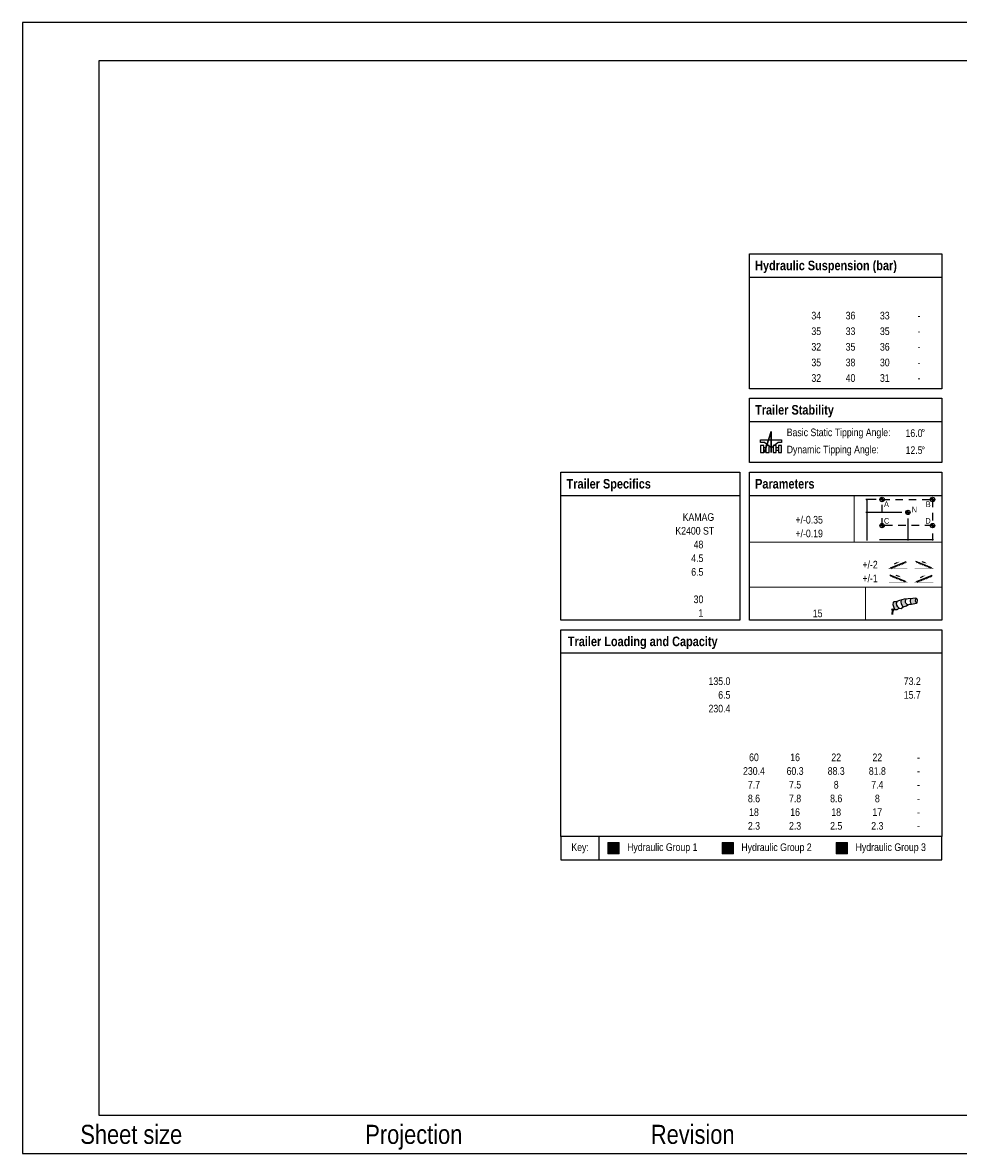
# Paper-space layout '1-1' of a CAD drawing. Header units: millimetres. Extents: x 0 to 420, y 0 to 297.
# Tile 1 of 2: x 0 to 246, y 0 to 297. Entities that reach past the tile are written whole.
import ezdxf
from ezdxf.enums import TextEntityAlignment as Align

# ---------------------------------------------------------------- set-up
doc = ezdxf.new("R2010")
doc.units = ezdxf.units.MM
doc.linetypes.add('SARHID', pattern=[3.5, 2, -1.5])
doc.layers.get('Defpoints').update_dxf_attribs({"color": 210})
for name, color, linetype in [('1', 1, 'SARHID'), ('2', 2, 'Continuous'), ('5', 150, 'Continuous'), ('8 - Plotplan', 8, 'Continuous'), ('Text - 01', 2, 'Continuous')]:
    doc.layers.add(name, color=color, linetype=linetype)
for name, color, linetype, lineweight in [('SPMT-Group1', 44, 'Continuous', 13), ('SPMT-Group2', 152, 'Continuous', 13), ('SPMT-Group3', 95, 'Continuous', 13)]:
    doc.layers.add(name, color=color, linetype=linetype, lineweight=lineweight)
doc.styles.add('Arial Narrow', font='ARIALN.TTF')
doc.styles.add('Arial Narrow Bold', font='ARIALNB.TTF')
pattern_1 = [(315, (116.6555, -547.003), (2.245064, 2.245064), [])]

# ---------------------------------------------------------------- blocks, each defined once
blk = doc.blocks.new('*U8')
blk.add_lwpolyline([(20, 10), (410, 10), (410, 287), (20, 287)], close=True)
at = {"layer": 'Defpoints'}
blk.add_lwpolyline([(0, 0), (420, 0), (420, 297), (0, 297)], close=True, dxfattribs=at)
at = {"style": 'Arial Narrow'}
for tag, p in [('CLIENT', (369.5, 66.5)), ('DESCRIPTION_1', (317, 38.5)), ('DESCRIPTION_2', (317, 34.5))]:
    blk.add_attdef(tag, text='', height=2, dxfattribs=at).set_placement(p, align=Align.TOP_LEFT)
for tag, p in [('EQUIPMENT', (317, 42.5)), ('SITE', (317, 27.5)), ('OWNER', (317, 22.5)), ('PROJECT', (359.5, 17.5)), ('DOCUMENTNUMBER', (317, 12.5))]:
    blk.add_attdef(tag, text='', height=2, dxfattribs=at).set_placement(p, align=Align.MIDDLE_LEFT)
at = {"style": 'Arial Narrow', "flags": 8}
for tag, p in [('DRAWING_TYPE', (359.5, 22.5)), ('APPR._STATE', (317, 17.5))]:
    blk.add_attdef(tag, text='', height=2, dxfattribs=at).set_placement(p, align=Align.MIDDLE_LEFT)
at = {"style": 'Arial Narrow'}
for tag, p in [('SIZE', (409.5, 22.5)), ('SHEET', (409.5, 12.5))]:
    blk.add_attdef(tag, text='', height=2, dxfattribs=at).set_placement(p, align=Align.MIDDLE_RIGHT)
at = {"style": 'Arial Narrow', "flags": 8}
blk.add_attdef('SCALE', text='', height=2, dxfattribs=at).set_placement((409.5, 17.5), align=Align.MIDDLE_RIGHT)
at = {"layer": '2', "style": 'Arial Narrow'}
for tag, p in [('DATE_-', (318.5, 73.25)), ('DRAWN_-', (387.5, 73.25)), ('VERIFIED_-', (396.5, 73.25)), ('APPROVED_-', (405.5, 73.25))]:
    blk.add_attdef(tag, text='', height=1.5, dxfattribs=at).set_placement(p, align=Align.MIDDLE_CENTER)
blk.add_attdef('DESCRIPTION_-', text='', height=1.5, dxfattribs=at).set_placement((327, 73.25), align=Align.MIDDLE_LEFT)
at = {"layer": 'Defpoints', "style": 'Arial Narrow'}
for s, p in [('Sheet size', (15.16, 2.5)), ('Projection', (90, 2.5)), ('Revision', (165, 2.5))]:
    blk.add_text(s, height=5, dxfattribs=at).set_placement(p)
blk = doc.blocks.new('Y3W6R2S8N0_A')
at = {"layer": 'Text - 01'}
blk.add_line((0, -7.3), (47, -7.3), dxfattribs=at)
blk.add_lwpolyline([(0, -1.2), (47, -1.2), (47, -40.1), (0, -40.1)], close=True, dxfattribs=at)
at = {"layer": 'Text - 01', "style": 'Arial Narrow Bold'}
blk.add_attdef('TrailerSpecifics', text='', height=2.5, dxfattribs=at).set_placement((1.5, -4.25), align=Align.MIDDLE_LEFT)
at = {"layer": 'Text - 01', "style": 'Arial Narrow', "flags": 2}
for tag, p in [('General', (1.5, -9.4)), ('Brand', (6.5, -13)), ('Model', (6.5, -16.6)), ('GrossAxleLineCapacity', (6.5, -20.2)), ('Unit_t', (40.25, -20.2)), ('AxleLineSelf-Weight', (6.5, -23.8)), ('Unit_t', (40.25, -23.8)), ('PowerpackSelfWeight', (6.5, -27.4)), ('Unit_t', (40.25, -27.4)), ('Configuration', (1.5, -31)), ('TotalNumberOfAxleLines', (6.5, -34.6)), ('TotalNumberOfPowerpacks', (6.5, -38.2))]:
    blk.add_attdef(tag, text='', height=2, dxfattribs=at).set_placement(p, align=Align.MIDDLE_LEFT)
at = {"layer": 'Text - 01', "style": 'Arial Narrow'}
for tag, p in [('Brand', (38.96, -13)), ('Model', (38.96, -16.6)), ('GrossAxleLineCapacity', (38.96, -20.2)), ('AxleLineSelf-Weight', (38.96, -23.8)), ('PowerpackSelfWeight', (38.96, -27.4)), ('TotalNumberOfAxleLines', (38.96, -34.6)), ('TotalNumberOfPowerpacks', (38.96, -38.2))]:
    blk.add_attdef(tag, text='', height=2, dxfattribs=at).set_placement(p, align=Align.MIDDLE_RIGHT)
blk = doc.blocks.new('A5H1C4O7Q8_B')
at = {"layer": 'Text - 01'}
blk.add_line((2, -6.1), (102, -6.1), dxfattribs=at)
blk.add_lwpolyline([(2, 0), (102, 0), (102, -54.3), (2, -54.3)], close=True, dxfattribs=at)
at = {"layer": 'Text - 01', "style": 'Arial Narrow Bold'}
blk.add_attdef('CargoName', text='', height=2.5, dxfattribs=at).set_placement((3.5, -3.05), align=Align.MIDDLE_LEFT)
at = {"layer": 'Text - 01', "style": 'Arial Narrow', "flags": 2}
for tag, p in [('WeightsOverview', (3.5, -8.9)), ('TrailerSelfWeight', (6.5, -13.5)), ('Unit_t', (47.5, -13.5)), ('CargoWeight', (56.5, -13.5)), ('Unit_t', (97.5, -13.5)), ('TotalPowerpackSelfWeight', (6.5, -17.1)), ('Unit_t', (47.5, -17.1)), ('PackingWeight', (56.5, -17.1)), ('Unit_t', (97.5, -17.1)), ('TotalWeight', (6.5, -20.7)), ('Unit_t', (47.5, -20.7)), ('GrossStaticLoadInformation', (6.5, -24.3)), ('LoadOverview', (3.5, -28.9)), ('TotalNumberOfActiveBogies', (6.5, -33.5)), ('Unit_#', (44.3, -33.5)), ('TotalLoadOnGroup', (6.5, -37.1)), ('Unit_t', (44.3, -37.1)), ('AxleLineLoadFromNeutralCOG', (6.5, -40.7)), ('Unit_t', (44.3, -40.7)), ('MaxAxleLineLoadCOGEnvelope', (6.5, -44.3)), ('Unit_t', (44.3, -44.3)), ('MaxCapacityUtilisation', (6.5, -47.9)), ('Unit_%', (44.3, -47.9)), ('GroundBearingPressure', (6.5, -51.5)), ('Unit_p', (44.3, -51.5))]:
    blk.add_attdef(tag, text='', height=2, dxfattribs=at).set_placement(p, align=Align.MIDDLE_LEFT)
at = {"layer": 'Text - 01', "style": 'Arial Narrow'}
for tag, p in [('TrailerSelfWeight', (46.5, -13.5)), ('CargoWeight', (96.5, -13.5)), ('TotalPowerpackSelfWeight', (46.5, -17.1)), ('PackingWeight', (96.5, -17.1)), ('TotalWeight', (46.5, -20.7))]:
    blk.add_attdef(tag, text='', height=2, dxfattribs=at).set_placement(p, align=Align.MIDDLE_RIGHT)
at = {"layer": 'Text - 01', "style": 'Arial Narrow', "flags": 2}
for tag, p in [('CargoName_Total', (52.7, -28.9)), ('CargoName_Group1', (63.5, -28.9)), ('CargoName_Group2', (74.3, -28.9)), ('CargoName_Group3', (85.1, -28.9)), ('CargoName_Group4', (95.9, -28.9))]:
    blk.add_attdef(tag, text='', height=2, dxfattribs=at).set_placement(p, align=Align.MIDDLE_CENTER)
at = {"layer": 'Text - 01', "style": 'Arial Narrow'}
for tag, p in [('TotalNumberOfActiveBogies_Total', (52.7, -33.5)), ('TotalNumberOfActiveBogies_Group1', (63.5, -33.5)), ('TotalNumberOfActiveBogies_Group2', (74.3, -33.5)), ('TotalNumberOfActiveBogies_Group3', (85.1, -33.5)), ('TotalNumberOfActiveBogies_Group4', (95.9, -33.5)), ('TotalLoadOnGroup_Total', (52.7, -37.1)), ('TotalLoadOnGroup_Group1', (63.5, -37.1)), ('TotalLoadOnGroup_Group2', (74.3, -37.1)), ('TotalLoadOnGroup_Group3', (85.1, -37.1)), ('TotalLoadOnGroup_Group4', (95.9, -37.1)), ('AxleLineLoadFromNeutralCOG_Total', (52.7, -40.7)), ('AxleLineLoadFromNeutralCOG_Group1', (63.5, -40.7)), ('AxleLineLoadFromNeutralCOG_Group2', (74.3, -40.7)), ('AxleLineLoadFromNeutralCOG_Group3', (85.1, -40.7)), ('AxleLineLoadFromNeutralCOG_Group4', (95.9, -40.7)), ('MaxAxleLineLoadCOGEnvelope_Total', (52.7, -44.3)), ('MaxAxleLineLoadCOGEnvelope_Group1', (63.5, -44.3)), ('MaxAxleLineLoadCOGEnvelope_Group2', (74.3, -44.3)), ('MaxAxleLineLoadCOGEnvelope_Group3', (85.1, -44.3)), ('MaxAxleLineLoadCOGEnvelope_Group4', (95.9, -44.3)), ('MaxCapacityUtilisation_Total', (52.7, -47.9)), ('MaxCapacityUtilisation_Group1', (63.5, -47.9)), ('MaxCapacityUtilisation_Group2', (74.3, -47.9)), ('MaxCapacityUtilisation_Group3', (85.1, -47.9)), ('MaxCapacityUtilisation_Group4', (95.9, -47.9)), ('GroundBearingPressure_Total', (52.7, -51.5)), ('GroundBearingPressure_Group1', (63.5, -51.5)), ('GroundBearingPressure_Group2', (74.3, -51.5)), ('GroundBearingPressure_Group3', (85.1, -51.5)), ('GroundBearingPressure_Group4', (95.9, -51.5))]:
    blk.add_attdef(tag, text='', height=2, dxfattribs=at).set_placement(p, align=Align.MIDDLE)
blk = doc.blocks.new('TRAILER_STABILITY')
at = {"color": 10, "linetype": 'ByBlock', "lineweight": -2}
for p, q in [((-44.81, 8.17), (-46.51, 2.65)), ((-44.81, 2.65), (-44.81, 8.17))]:
    blk.add_line(p, q, dxfattribs=at)
at = {"color": 10, "linetype": 'ByBlock', "lineweight": -3}
for p, q in [((-46.51, 2.65), (-44.81, 8.17)), ((-44.81, 8.17), (-44.81, 2.65))]:
    blk.add_line(p, q, dxfattribs=at)
at = {"color": 0, "linetype": 'ByBlock'}
for points in [[(-46.55, 5.3), (-47.54, 5.3), (-47.54, 6.02), (-42.07, 6.02), (-42.07, 5.3), (-43.07, 5.3)], [(-45.57, 4.54), (-46.55, 5.3)], [(-44.9, 4.01), (-45.34, 4.35)], [(-44.9, 4.01), (-44.9, 3.48), (-44.71, 3.48), (-44.71, 4.01)], [(-44.72, 4.01), (-44.28, 4.35)], [(-44.04, 4.54), (-43.07, 5.3)]]:
    blk.add_lwpolyline(points, dxfattribs=at)
for points in [[(-47.54, 2.65), (-46.73, 2.65), (-46.73, 4.54), (-47.54, 4.54)], [(-46.71, 3.98), (-46.15, 3.98), (-46.15, 3.21), (-46.71, 3.21)], [(-46.15, 2.65), (-45.34, 2.65), (-45.34, 4.54), (-46.15, 4.54)], [(-44.28, 2.65), (-43.47, 2.65), (-43.47, 4.54), (-44.28, 4.54)], [(-43.45, 3.98), (-42.88, 3.98), (-42.88, 3.21), (-43.45, 3.21)], [(-42.88, 2.65), (-42.07, 2.65), (-42.07, 4.54), (-42.88, 4.54)]]:
    blk.add_lwpolyline(points, close=True, dxfattribs=at)
at = {"layer": 'Text - 01'}
blk.add_line((-50.5, 10.82), (0, 10.82), dxfattribs=at)
blk.add_lwpolyline([(-50.5, 16.92), (0, 16.92), (0, 0), (-50.5, 0)], close=True, dxfattribs=at)
for s, height, style, p in [('Trailer Stability', 2.5, 'Arial Narrow Bold', (-49, 13.87)), ('Basic Static Tipping Angle:', 2, 'Arial Narrow', (-40.7, 7.95)), ('Dynamic Tipping Angle:', 2, 'Arial Narrow', (-40.7, 3.45))]:
    blk.add_text(s, height=height, dxfattribs=dict(at, style=style)).set_placement(p, align=Align.MIDDLE_LEFT)
at = {"layer": 'Text - 01', "linetype": 'ByBlock', "char_height": 1.8, "width": 6.65, "attachment_point": 6, "style": 'Arial Narrow'}
for s, insert in [('   %%D', (-4.35, 7.93)), ('    %%D', (-4.35, 3.32))]:
    blk.add_mtext(s, dxfattribs=dict(at, insert=insert))
at = {"layer": 'Text - 01', "linetype": 'ByBlock', "style": 'Arial Narrow'}
for tag, p in [('CARGO_ANGLE', (-4.35, 7.73)), ('COMBINED_ANGLE', (-4.35, 3.26))]:
    blk.add_attdef(tag, text='', height=2, dxfattribs=at).set_placement(p, align=Align.MIDDLE_RIGHT)
blk = doc.blocks.new('*U14')
at = {"layer": '8 - Plotplan'}
h = blk.add_hatch(dxfattribs=at)
h.set_pattern_fill('ANSI31', color=256, angle=270)
h.set_pattern_definition(pattern_1)
h.paths.add_polyline_path([(0, 0), (50, 0), (50, -3), (0, -3)])
blk.add_line((0, 0), (50, 0), dxfattribs=at)
blk = doc.blocks.new('*U15')
at = {"layer": '8 - Plotplan'}
h = blk.add_hatch(dxfattribs=at)
h.set_pattern_fill('ANSI31', color=256, angle=270)
h.set_pattern_definition(pattern_1)
h.paths.add_polyline_path([(0, 0), (50, 0), (50, -3), (0, -3)])
blk.add_line((0, 0), (50, 0), dxfattribs=at)
blk = doc.blocks.new('*U16')
at = {"layer": '8 - Plotplan'}
h = blk.add_hatch(dxfattribs=at)
h.set_pattern_fill('ANSI31', color=256, angle=270)
h.set_pattern_definition(pattern_1)
h.paths.add_polyline_path([(0, 0), (50, 0), (50, -3), (0, -3)])
blk.add_line((0, 0), (50, 0), dxfattribs=at)
blk = doc.blocks.new('*U17')
at = {"layer": '8 - Plotplan'}
h = blk.add_hatch(dxfattribs=at)
h.set_pattern_fill('ANSI31', color=256, angle=270)
h.set_pattern_definition(pattern_1)
h.paths.add_polyline_path([(0, 0), (50, 0), (50, -3), (0, -3)])
blk.add_line((0, 0), (50, 0), dxfattribs=at)
blk = doc.blocks.new('Sarens_Wind_Symbol_2024')
at = {"layer": 'Text - 01'}
h = blk.add_hatch(color=256, dxfattribs=at)
h.paths.add_polyline_path([(48.24, 2.9), (48.43, 2.57), (48.47, 2.53), (48.6, 2.41), (48.81, 2.39, 0.270824), (49.48, 2.67), (49.71, 2.76, -0.412227), (49.16, 4.52), (49.04, 4.51), (48.84, 4.4), (48.58, 4.44, 0.321413), (48.13, 4.21), (48.04, 3.7)])
h.paths.add_polyline_path([(50.77, 3.07), (51.6, 3.39), (51.95, 3.61, -0.507671), (51.55, 5.17), (51.04, 5.1), (50.4, 4.95), (50.32, 4.93, 0.308714)])
h.paths.add_polyline_path([(54.1, 5.4), (53.28, 5.33), (52.82, 5.3, 0.330499), (52.94, 3.83), (54.27, 4.09, -0.407574)])
for p, q in [((48, 2.5), (47.67, 2.43)), ((47.67, 2.43), (47.88, 2.25)), ((47.88, 2.25), (47.79, 1.11)), ((47.88, 2.25), (47.89, 2.29)), ((47.89, 2.29), (47.94, 2.31)), ((47.94, 2.31), (47.98, 2.31)), ((47.98, 2.31), (48.04, 2.28)), ((48.36, 2.25), (48, 2.5)), ((48.04, 2.28), (48.08, 2.24)), ((48.04, 1.11), (48.1, 2.2)), ((48.43, 2.57), (48.07, 2.45)), ((48.08, 2.24), (48.1, 2.22)), ((48.1, 2.2), (48.36, 2.25)), ((48.1, 2.22), (48.1, 2.2)), ((48.47, 2.53), (48.12, 2.42))]:
    blk.add_line(p, q, dxfattribs=at)
for points in [[(48.84, 4.4), (48.58, 4.44, 0.321413), (48.13, 4.21), (48.04, 3.7), (48.24, 2.9), (48.43, 2.57), (48.47, 2.53), (48.6, 2.41), (48.81, 2.39, 0.270824), (49.48, 2.67), (49.71, 2.76), (50.18, 2.71), (50.77, 3.07), (51.6, 3.39), (51.95, 3.61), (52.52, 3.79), (52.94, 3.83), (54.27, 4.09, 0.300746), (54.45, 4.25, 0.009013)], [(54.45, 4.25), (54.53, 4.74, 0.271869), (54.1, 5.4), (53.28, 5.33), (52.06, 5.24), (51.04, 5.1), (50.4, 4.95), (49.55, 4.69), (49.16, 4.52), (49.04, 4.51), (48.84, 4.4)], [(49.71, 2.76, -0.412227), (49.16, 4.52, -2.403884)], [(50.77, 3.07, -0.308714), (50.32, 4.93, 4.41886)], [(51.95, 3.61, -0.507671), (51.55, 5.17, -1.6891)], [(52.94, 3.83, -0.330499), (52.82, 5.3, 1.754281)], [(54.1, 5.4, 0.407574), (54.27, 4.09, 2.057874)]]:
    blk.add_lwpolyline(points, format="xyb", dxfattribs=at)
blk = doc.blocks.new('Z6A3L2E3E7_D')
at = {"layer": '2'}
h = blk.add_hatch(color=256, dxfattribs=at)
h.dxf.hatch_style = 1
h.paths.add_polyline_path([(34.84, -6.62, 0.414214), (34.26, -7.19), (34.84, -7.19)])
h.paths.add_polyline_path([(34.84, -7.77, 0.414214), (35.41, -7.19), (34.84, -7.19)])
h = blk.add_hatch(color=256, dxfattribs=at)
h.dxf.hatch_style = 1
h.paths.add_polyline_path([(48.1, -6.62, 0.414214), (47.52, -7.19), (48.1, -7.19)])
h.paths.add_polyline_path([(48.1, -7.77, 0.414214), (48.67, -7.19), (48.1, -7.19)])
h = blk.add_hatch(color=256, dxfattribs=at)
h.dxf.hatch_style = 1
h.paths.add_polyline_path([(41.62, -9.99, 0.414214), (41.04, -10.57), (41.62, -10.57)])
h.paths.add_polyline_path([(41.62, -11.14, 0.414214), (42.19, -10.57), (41.62, -10.57)])
h = blk.add_hatch(color=256, dxfattribs=at)
h.dxf.hatch_style = 1
h.paths.add_polyline_path([(34.84, -13.47, 0.414214), (34.26, -14.05), (34.84, -14.05)])
h.paths.add_polyline_path([(34.84, -14.62, 0.414214), (35.41, -14.05), (34.84, -14.05)])
h = blk.add_hatch(color=256, dxfattribs=at)
h.dxf.hatch_style = 1
h.paths.add_polyline_path([(48.1, -13.47, 0.414214), (47.52, -14.05), (48.1, -14.05)])
h.paths.add_polyline_path([(48.1, -14.62, 0.414214), (48.67, -14.05), (48.1, -14.05)])
at = {"layer": '5'}
h = blk.add_hatch(color=256, dxfattribs=at)
h.dxf.hatch_style = 1
edge = h.paths.add_edge_path()
edge.add_arc((30.8, -7.19), 0.1, 0, 360)
h = blk.add_hatch(color=256, dxfattribs=at)
h.dxf.hatch_style = 1
edge = h.paths.add_edge_path()
edge.add_arc((30.8, -10.57), 0.1, 0, 360)
h = blk.add_hatch(color=256, dxfattribs=at)
h.dxf.hatch_style = 1
edge = h.paths.add_edge_path()
edge.add_arc((41.62, -17.7), 0.1, 0, 360)
h = blk.add_hatch(color=256, dxfattribs=at)
h.dxf.hatch_style = 1
edge = h.paths.add_edge_path()
edge.add_arc((48.1, -17.7), 0.1, 0, 360)
at = {"layer": '1', "color": 8}
blk.add_lwpolyline([(34.84, -7.19), (48.1, -7.19), (48.1, -14.05), (34.84, -14.05)], close=True, dxfattribs=at)
at = {"layer": '2'}
for p, q in [((0, 0), (50.5, 0)), ((0, -38.9), (0, 0)), ((50.5, 0), (50.5, -38.9)), ((0, -6.1), (50.5, -6.1)), ((34.26, -7.19), (35.41, -7.19)), ((34.84, -6.62), (34.84, -7.77)), ((47.52, -7.19), (48.67, -7.19)), ((48.1, -6.62), (48.1, -7.77)), ((41.04, -10.57), (42.19, -10.57)), ((41.62, -9.99), (41.62, -11.14)), ((34.26, -14.05), (35.41, -14.05)), ((34.84, -13.47), (34.84, -14.62)), ((47.52, -14.05), (48.67, -14.05)), ((48.1, -13.47), (48.1, -14.62)), ((50.5, -38.9), (0, -38.9))]:
    blk.add_line(p, q, dxfattribs=at)
at = {"layer": '2', "color": 8, "lineweight": 0}
for p, q in [((27.51, -6.1), (27.51, -18.4)), ((0, -18.4), (50.5, -18.4)), ((0, -30.2), (50.5, -30.2)), ((30.51, -30.2), (30.51, -38.9))]:
    blk.add_line(p, q, dxfattribs=at)
at = {"layer": '2', "const_width": 0.0875}
for points in [[(41.44, -25.3), (36.62, -25.3), (41.13, -23.49)], [(43.44, -25.3), (48.27, -25.3), (43.75, -23.49)], [(36.62, -28.9), (41.44, -28.9), (36.93, -27.09)], [(48.27, -28.9), (43.44, -28.9), (47.96, -27.09)]]:
    blk.add_lwpolyline(points, dxfattribs=at)
at = {"layer": '2'}
for centre in [(34.84, -7.19), (48.1, -7.19), (41.62, -10.57), (34.84, -14.05), (48.1, -14.05)]:
    blk.add_circle(centre, 0.576, dxfattribs=at)
at = {"layer": '5'}
for p, q in [((33.26, -7.19), (30.55, -7.19)), ((30.8, -7.19), (30.8, -17.97)), ((40.04, -10.57), (30.55, -10.57)), ((41.62, -12.14), (41.62, -17.95)), ((34.21, -17.7), (48.1, -17.7)), ((48.1, -16.12), (48.1, -17.95)), ((38.11, -24.05), (38.84, -23.76)), ((45.31, -23.47), (46.04, -23.76)), ((38.49, -27.07), (39.22, -27.36)), ((44.94, -27.65), (45.67, -27.36))]:
    blk.add_line(p, q, dxfattribs=at)
for centre in [(30.8, -7.19), (30.8, -10.57), (41.62, -17.7), (48.1, -17.7)]:
    blk.add_circle(centre, 0.1, dxfattribs=at)
for points in [[(38.8, -23.65), (38.89, -23.87), (39.49, -23.5)], [(46.09, -23.65), (46, -23.87), (46.69, -24.02)], [(39.26, -27.25), (39.17, -27.47), (39.87, -27.62)], [(45.62, -27.25), (45.71, -27.47), (46.32, -27.1)]]:
    blk.add_solid(points, dxfattribs=at)
at = {"yscale": 0.0875, "zscale": 0.0875}
for name, p, xscale, rotation in [('*U14', (37.07, -25.12), 0.0875, 21.86195258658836), ('*U15', (47.81, -25.12), -0.0875, 338.1380474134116), ('*U16', (40.99, -28.72), -0.0875, 338.1380474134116), ('*U17', (43.9, -28.72), 0.0875, 21.86195258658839)]:
    blk.add_blockref(name, p, dxfattribs=dict(at, xscale=xscale, rotation=rotation))
blk.add_blockref('Sarens_Wind_Symbol_2024', (-10.35, -38.49))
at = {"layer": '2', "style": 'Arial Narrow'}
blk.add_text('A', height=1.5, dxfattribs=at).set_placement((35.34, -7.69), align=Align.TOP_LEFT)
blk.add_text('B', height=1.5, dxfattribs=at).set_placement((47.6, -7.69), align=Align.TOP_RIGHT)
blk.add_text('N', height=1.5, dxfattribs=at).set_placement((42.62, -10.57))
blk.add_text('C', height=1.5, dxfattribs=at).set_placement((35.34, -13.99), align=Align.BOTTOM_LEFT)
blk.add_text('D', height=1.5, dxfattribs=at).set_placement((47.6, -13.99), align=Align.BOTTOM_RIGHT)
at = {"layer": 'Text - 01', "style": 'Arial Narrow Bold'}
blk.add_attdef('Parameters', text='', height=2.5, dxfattribs=at).set_placement((1.5, -3.05), align=Align.MIDDLE_LEFT)
at = {"layer": 'Text - 01', "style": 'Arial Narrow', "flags": 2}
for tag, height, p in [('COGEnvelop', 2, (1.5, -8.9)), ('COGX', 2, (4.5, -12.5)), ('Unit_m', 2, (19.96, -12.5)), ('COGY', 2, (4.5, -16.1)), ('Unit_m', 2, (19.96, -16.1)), ('MaxSlopesOnRoute', 2, (1.5, -20.7)), ('Longitudinal', 2, (3.61, -24.3)), ('°', 2, (34.23, -24.3)), ('Transversal', 2, (3.61, -27.9)), ('°', 2, (34.23, -27.9)), ('DesignWindSpeed', 2, (1.5, -32.5)), ('V', 2, (4.5, -36.1)), ('TimeHeight', 1.5, (5.88, -37.1)), ('Unit_ms', 2, (19.19, -37.1))]:
    blk.add_attdef(tag, text='', height=height, dxfattribs=at).set_placement(p, align=Align.MIDDLE_LEFT)
at = {"layer": 'Text - 01', "style": 'Arial Narrow'}
for tag, p in [('COGXpos', (18.96, -12.5)), ('COGYpos', (18.96, -16.1)), ('Longitudinal_UP', (33.23, -24.3)), ('Transversal', (33.23, -27.9)), ('V_Value', (22.2, -37.1))]:
    blk.add_attdef(tag, text='', height=2, dxfattribs=at).set_placement(p, align=Align.MIDDLE_RIGHT)
at = {"layer": 'Text - 01', "style": 'Arial Narrow', "flags": 2}
blk.add_attdef('COGY', text='', height=1.5, rotation=90, dxfattribs=at).set_placement((29.5, -15), align=Align.MIDDLE)
blk.add_attdef('COGX', text='', height=1.5, dxfattribs=at).set_placement((37.1, -16.4), align=Align.MIDDLE)
blk = doc.blocks.new('Y7B8F3E0P2_C')
at = {"layer": 'Text - 01'}
blk.add_line((0, -6.1), (50.5, -6.1), dxfattribs=at)
blk.add_lwpolyline([(0, 0), (50.5, 0), (50.5, -35.42), (0, -35.42)], close=True, dxfattribs=at)
at = {"layer": 'Text - 01', "style": 'Arial Narrow Bold'}
blk.add_attdef('HydraulicSuspensionPressures', text='', height=2.5, dxfattribs=at).set_placement((1.5, -3.05), align=Align.MIDDLE_LEFT)
at = {"layer": 'Text - 01', "style": 'Arial Narrow', "flags": 2}
for tag, height, p in [('BetweenBrackets', 1.5, (1.5, -8.02)), ('Neutral', 2, (1.5, -16.22)), ('A', 2, (1.5, -20.32)), ('B', 2, (1.5, -24.42)), ('C', 2, (1.5, -28.52)), ('D', 2, (1.5, -32.62))]:
    blk.add_attdef(tag, text='', height=height, dxfattribs=at).set_placement(p, align=Align.MIDDLE_LEFT)
for tag, p in [('HydraulicSuspensionPressures_Group1', (17.56, -12.12)), ('HydraulicSuspensionPressures_Group2', (26.56, -12.12)), ('HydraulicSuspensionPressures_Group3', (35.56, -12.12)), ('HydraulicSuspensionPressures_Group4', (45.06, -12.12))]:
    blk.add_attdef(tag, text='', height=2, dxfattribs=at).set_placement(p, align=Align.MIDDLE)
at = {"layer": 'Text - 01', "style": 'Arial Narrow'}
for tag, p in [('Neutral_Group1', (17.56, -16.22)), ('Neutral_Group2', (26.56, -16.22)), ('Neutral_Group3', (35.56, -16.22)), ('Neutral_Group4', (44.56, -16.22)), ('A_Group1', (17.56, -20.32)), ('A_Group2', (26.56, -20.32)), ('A_Group3', (35.56, -20.32)), ('A_Group4', (44.56, -20.32)), ('B_Group1', (17.56, -24.42)), ('B_Group2', (26.56, -24.42)), ('B_Group3', (35.56, -24.42)), ('B_Group4', (44.56, -24.42)), ('C_Group1', (17.56, -28.52)), ('C_Group2', (26.56, -28.52)), ('C_Group3', (35.56, -28.52)), ('C_Group4', (44.56, -28.52)), ('D_Group1', (17.56, -32.62)), ('D_Group2', (26.56, -32.62)), ('D_Group3', (35.56, -32.62)), ('D_Group4', (44.56, -32.62))]:
    blk.add_attdef(tag, text='', height=2, dxfattribs=at).set_placement(p, align=Align.MIDDLE)
blk = doc.blocks.new('SPMT-Bogie')
at = {"transparency": 33554559}
blk.add_hatch(color=256, dxfattribs=at).paths.add_polyline_path([(-490, -490), (-490, 490), (490, 490), (490, -490)], flags=0)
blk.add_lwpolyline([(-490, -490), (-490, 490), (490, 490), (490, -490)], close=True)

psp = doc.layouts.new('1-1')

# ---------------------------------------------------------------- linework, layer by layer
at = {"layer": 'Defpoints'}
psp.add_lwpolyline([(141.36, 77.13), (241.36, 77.13), (241.36, 83.23), (141.36, 83.23)], close=True, dxfattribs=at)
psp.add_lwpolyline([(151.36, 83.23), (151.36, 77.13)], dxfattribs=at)

# ---------------------------------------------------------------- block references
psp.add_blockref('*U8', (0, 0))
ref = psp.add_blockref('Y7B8F3E0P2_C', (190.86, 236.27))
ref.add_attrib('HydraulicSuspensionPressures', 'Hydraulic Suspension (bar)', dxfattribs={"layer": 'Text - 01', "height": 2.5, "style": 'Arial Narrow Bold'}).set_placement((192.36, 233.22), align=Align.MIDDLE_LEFT)
ref.add_attrib('Neutral_Group1', '34', dxfattribs={"layer": 'Text - 01', "height": 2, "style": 'Arial Narrow'}).set_placement((208.42, 220.05), align=Align.MIDDLE)
ref.add_attrib('Neutral_Group2', '36', dxfattribs={"layer": 'Text - 01', "height": 2, "style": 'Arial Narrow'}).set_placement((217.42, 220.05), align=Align.MIDDLE)
ref.add_attrib('Neutral_Group3', '33', dxfattribs={"layer": 'Text - 01', "height": 2, "style": 'Arial Narrow'}).set_placement((226.42, 220.05), align=Align.MIDDLE)
ref.add_attrib('Neutral_Group4', '-', dxfattribs={"layer": 'Text - 01', "height": 2, "style": 'Arial Narrow'}).set_placement((235.42, 220.05), align=Align.MIDDLE)
ref.add_attrib('A_Group1', '35', dxfattribs={"layer": 'Text - 01', "height": 2, "style": 'Arial Narrow'}).set_placement((208.42, 215.95), align=Align.MIDDLE)
ref.add_attrib('A_Group2', '33', dxfattribs={"layer": 'Text - 01', "height": 2, "style": 'Arial Narrow'}).set_placement((217.42, 215.95), align=Align.MIDDLE)
ref.add_attrib('A_Group3', '35', dxfattribs={"layer": 'Text - 01', "height": 2, "style": 'Arial Narrow'}).set_placement((226.42, 215.95), align=Align.MIDDLE)
ref.add_attrib('A_Group4', '-', dxfattribs={"layer": 'Text - 01', "height": 2, "style": 'Arial Narrow'}).set_placement((235.42, 215.95), align=Align.MIDDLE)
ref.add_attrib('B_Group1', '32', dxfattribs={"layer": 'Text - 01', "height": 2, "style": 'Arial Narrow'}).set_placement((208.42, 211.85), align=Align.MIDDLE)
ref.add_attrib('B_Group2', '35', dxfattribs={"layer": 'Text - 01', "height": 2, "style": 'Arial Narrow'}).set_placement((217.42, 211.85), align=Align.MIDDLE)
ref.add_attrib('B_Group3', '36', dxfattribs={"layer": 'Text - 01', "height": 2, "style": 'Arial Narrow'}).set_placement((226.42, 211.85), align=Align.MIDDLE)
ref.add_attrib('B_Group4', '-', dxfattribs={"layer": 'Text - 01', "height": 2, "style": 'Arial Narrow'}).set_placement((235.42, 211.85), align=Align.MIDDLE)
ref.add_attrib('C_Group1', '35', dxfattribs={"layer": 'Text - 01', "height": 2, "style": 'Arial Narrow'}).set_placement((208.42, 207.75), align=Align.MIDDLE)
ref.add_attrib('C_Group2', '38', dxfattribs={"layer": 'Text - 01', "height": 2, "style": 'Arial Narrow'}).set_placement((217.42, 207.75), align=Align.MIDDLE)
ref.add_attrib('C_Group3', '30', dxfattribs={"layer": 'Text - 01', "height": 2, "style": 'Arial Narrow'}).set_placement((226.42, 207.75), align=Align.MIDDLE)
ref.add_attrib('C_Group4', '-', dxfattribs={"layer": 'Text - 01', "height": 2, "style": 'Arial Narrow'}).set_placement((235.42, 207.75), align=Align.MIDDLE)
ref.add_attrib('D_Group1', '32', dxfattribs={"layer": 'Text - 01', "height": 2, "style": 'Arial Narrow'}).set_placement((208.42, 203.65), align=Align.MIDDLE)
ref.add_attrib('D_Group2', '40', dxfattribs={"layer": 'Text - 01', "height": 2, "style": 'Arial Narrow'}).set_placement((217.42, 203.65), align=Align.MIDDLE)
ref.add_attrib('D_Group3', '31', dxfattribs={"layer": 'Text - 01', "height": 2, "style": 'Arial Narrow'}).set_placement((226.42, 203.65), align=Align.MIDDLE)
ref.add_attrib('D_Group4', '-', dxfattribs={"layer": 'Text - 01', "height": 2, "style": 'Arial Narrow'}).set_placement((235.42, 203.65), align=Align.MIDDLE)
ref = psp.add_blockref('TRAILER_STABILITY', (241.36, 181.43))
ref.add_attrib('CARGO_ANGLE', '16.0', dxfattribs={"layer": 'Text - 01', "linetype": 'ByBlock', "height": 2, "style": 'Arial Narrow'}).set_placement((236.32, 189.17), align=Align.MIDDLE_RIGHT)
ref.add_attrib('COMBINED_ANGLE', '12.5', dxfattribs={"layer": 'Text - 01', "linetype": 'ByBlock', "height": 2, "style": 'Arial Narrow'}).set_placement((236.33, 184.7), align=Align.MIDDLE_RIGHT)
ref = psp.add_blockref('Y3W6R2S8N0_A', (141.36, 180.13))
ref.add_attrib('TrailerSpecifics', 'Trailer Specifics', dxfattribs={"layer": 'Text - 01', "height": 2.5, "style": 'Arial Narrow Bold'}).set_placement((142.86, 175.88), align=Align.MIDDLE_LEFT)
ref.add_attrib('Brand', 'KAMAG', dxfattribs={"layer": 'Text - 01', "height": 2, "style": 'Arial Narrow'}).set_placement((181.61, 167.13), align=Align.MIDDLE_RIGHT)
ref.add_attrib('Model', 'K2400 ST', dxfattribs={"layer": 'Text - 01', "height": 2, "style": 'Arial Narrow'}).set_placement((181.61, 163.53), align=Align.MIDDLE_RIGHT)
ref.add_attrib('GrossAxleLineCapacity', '48', dxfattribs={"layer": 'Text - 01', "height": 2, "style": 'Arial Narrow'}).set_placement((178.77, 159.93), align=Align.MIDDLE_RIGHT)
ref.add_attrib('AxleLineSelf-Weight', '4.5', dxfattribs={"layer": 'Text - 01', "height": 2, "style": 'Arial Narrow'}).set_placement((178.77, 156.33), align=Align.MIDDLE_RIGHT)
ref.add_attrib('PowerpackSelfWeight', '6.5', dxfattribs={"layer": 'Text - 01', "height": 2, "style": 'Arial Narrow'}).set_placement((178.77, 152.73), align=Align.MIDDLE_RIGHT)
ref.add_attrib('TotalNumberOfAxleLines', '30', dxfattribs={"layer": 'Text - 01', "height": 2, "style": 'Arial Narrow'}).set_placement((178.77, 145.53), align=Align.MIDDLE_RIGHT)
ref.add_attrib('TotalNumberOfPowerpacks', '1', dxfattribs={"layer": 'Text - 01', "height": 2, "style": 'Arial Narrow'}).set_placement((178.77, 141.93), align=Align.MIDDLE_RIGHT)
ref = psp.add_blockref('Z6A3L2E3E7_D', (190.86, 178.93))
ref.add_attrib('Parameters', 'Parameters', dxfattribs={"layer": 'Text - 01', "height": 2.5, "style": 'Arial Narrow Bold'}).set_placement((192.36, 175.88), align=Align.MIDDLE_LEFT)
ref.add_attrib('COGXpos', '+/-0.35', dxfattribs={"layer": 'Text - 01', "height": 2, "style": 'Arial Narrow'}).set_placement((210.16, 166.43), align=Align.MIDDLE_RIGHT)
ref.add_attrib('COGYpos', '+/-0.19', dxfattribs={"layer": 'Text - 01', "height": 2, "style": 'Arial Narrow'}).set_placement((210.16, 162.83), align=Align.MIDDLE_RIGHT)
ref.add_attrib('Longitudinal_UP', '+/-2', dxfattribs={"layer": 'Text - 01', "height": 2, "style": 'Arial Narrow'}).set_placement((224.56, 154.63), align=Align.MIDDLE_RIGHT)
ref.add_attrib('Transversal', '+/-1', dxfattribs={"layer": 'Text - 01', "height": 2, "style": 'Arial Narrow'}).set_placement((224.56, 151.03), align=Align.MIDDLE_RIGHT)
ref.add_attrib('V_Value', '15', dxfattribs={"layer": 'Text - 01', "height": 2, "style": 'Arial Narrow'}).set_placement((210.06, 141.83), align=Align.MIDDLE_RIGHT)
ref = psp.add_blockref('A5H1C4O7Q8_B', (139.36, 137.53))
ref.add_attrib('CargoName', 'Trailer Loading and Capacity', dxfattribs={"layer": 'Text - 01', "height": 2.5, "style": 'Arial Narrow Bold'}).set_placement((143.2, 134.48), align=Align.MIDDLE_LEFT)
ref.add_attrib('TrailerSelfWeight', '135.0', dxfattribs={"layer": 'Text - 01', "height": 2, "style": 'Arial Narrow'}).set_placement((185.86, 124.03), align=Align.MIDDLE_RIGHT)
ref.add_attrib('CargoWeight', '73.2', dxfattribs={"layer": 'Text - 01', "height": 2, "style": 'Arial Narrow'}).set_placement((235.86, 124.03), align=Align.MIDDLE_RIGHT)
ref.add_attrib('TotalPowerpackSelfWeight', '6.5', dxfattribs={"layer": 'Text - 01', "height": 2, "style": 'Arial Narrow'}).set_placement((185.86, 120.43), align=Align.MIDDLE_RIGHT)
ref.add_attrib('PackingWeight', '15.7', dxfattribs={"layer": 'Text - 01', "height": 2, "style": 'Arial Narrow'}).set_placement((235.86, 120.43), align=Align.MIDDLE_RIGHT)
ref.add_attrib('TotalWeight', '230.4', dxfattribs={"layer": 'Text - 01', "height": 2, "style": 'Arial Narrow'}).set_placement((185.86, 116.83), align=Align.MIDDLE_RIGHT)
ref.add_attrib('TotalNumberOfActiveBogies_Total', '60', dxfattribs={"layer": 'Text - 01', "height": 2, "style": 'Arial Narrow'}).set_placement((192.06, 104.03), align=Align.MIDDLE)
ref.add_attrib('TotalNumberOfActiveBogies_Group1', '16', dxfattribs={"layer": 'Text - 01', "height": 2, "style": 'Arial Narrow'}).set_placement((202.86, 104.03), align=Align.MIDDLE)
ref.add_attrib('TotalNumberOfActiveBogies_Group2', '22', dxfattribs={"layer": 'Text - 01', "height": 2, "style": 'Arial Narrow'}).set_placement((213.66, 104.03), align=Align.MIDDLE)
ref.add_attrib('TotalNumberOfActiveBogies_Group3', '22', dxfattribs={"layer": 'Text - 01', "height": 2, "style": 'Arial Narrow'}).set_placement((224.46, 104.03), align=Align.MIDDLE)
ref.add_attrib('TotalNumberOfActiveBogies_Group4', '-', dxfattribs={"layer": 'Text - 01', "height": 2, "style": 'Arial Narrow'}).set_placement((235.26, 104.03), align=Align.MIDDLE)
ref.add_attrib('TotalLoadOnGroup_Total', '230.4', dxfattribs={"layer": 'Text - 01', "height": 2, "style": 'Arial Narrow'}).set_placement((192.06, 100.43), align=Align.MIDDLE)
ref.add_attrib('TotalLoadOnGroup_Group1', '60.3', dxfattribs={"layer": 'Text - 01', "height": 2, "style": 'Arial Narrow'}).set_placement((202.86, 100.43), align=Align.MIDDLE)
ref.add_attrib('TotalLoadOnGroup_Group2', '88.3', dxfattribs={"layer": 'Text - 01', "height": 2, "style": 'Arial Narrow'}).set_placement((213.66, 100.43), align=Align.MIDDLE)
ref.add_attrib('TotalLoadOnGroup_Group3', '81.8', dxfattribs={"layer": 'Text - 01', "height": 2, "style": 'Arial Narrow'}).set_placement((224.46, 100.43), align=Align.MIDDLE)
ref.add_attrib('TotalLoadOnGroup_Group4', '-', dxfattribs={"layer": 'Text - 01', "height": 2, "style": 'Arial Narrow'}).set_placement((235.26, 100.43), align=Align.MIDDLE)
ref.add_attrib('AxleLineLoadFromNeutralCOG_Total', '7.7', dxfattribs={"layer": 'Text - 01', "height": 2, "style": 'Arial Narrow'}).set_placement((192.06, 96.83), align=Align.MIDDLE)
ref.add_attrib('AxleLineLoadFromNeutralCOG_Group1', '7.5', dxfattribs={"layer": 'Text - 01', "height": 2, "style": 'Arial Narrow'}).set_placement((202.86, 96.83), align=Align.MIDDLE)
ref.add_attrib('AxleLineLoadFromNeutralCOG_Group2', '8', dxfattribs={"layer": 'Text - 01', "height": 2, "style": 'Arial Narrow'}).set_placement((213.66, 96.83), align=Align.MIDDLE)
ref.add_attrib('AxleLineLoadFromNeutralCOG_Group3', '7.4', dxfattribs={"layer": 'Text - 01', "height": 2, "style": 'Arial Narrow'}).set_placement((224.46, 96.83), align=Align.MIDDLE)
ref.add_attrib('AxleLineLoadFromNeutralCOG_Group4', '-', dxfattribs={"layer": 'Text - 01', "height": 2, "style": 'Arial Narrow'}).set_placement((235.26, 96.83), align=Align.MIDDLE)
ref.add_attrib('MaxAxleLineLoadCOGEnvelope_Total', '8.6', dxfattribs={"layer": 'Text - 01', "height": 2, "style": 'Arial Narrow'}).set_placement((192.06, 93.23), align=Align.MIDDLE)
ref.add_attrib('MaxAxleLineLoadCOGEnvelope_Group1', '7.8', dxfattribs={"layer": 'Text - 01', "height": 2, "style": 'Arial Narrow'}).set_placement((202.86, 93.23), align=Align.MIDDLE)
ref.add_attrib('MaxAxleLineLoadCOGEnvelope_Group2', '8.6', dxfattribs={"layer": 'Text - 01', "height": 2, "style": 'Arial Narrow'}).set_placement((213.66, 93.23), align=Align.MIDDLE)
ref.add_attrib('MaxAxleLineLoadCOGEnvelope_Group3', '8', dxfattribs={"layer": 'Text - 01', "height": 2, "style": 'Arial Narrow'}).set_placement((224.46, 93.23), align=Align.MIDDLE)
ref.add_attrib('MaxAxleLineLoadCOGEnvelope_Group4', '-', dxfattribs={"layer": 'Text - 01', "height": 2, "style": 'Arial Narrow'}).set_placement((235.26, 93.23), align=Align.MIDDLE)
ref.add_attrib('MaxCapacityUtilisation_Total', '18', dxfattribs={"layer": 'Text - 01', "height": 2, "style": 'Arial Narrow'}).set_placement((192.06, 89.63), align=Align.MIDDLE)
ref.add_attrib('MaxCapacityUtilisation_Group1', '16', dxfattribs={"layer": 'Text - 01', "height": 2, "style": 'Arial Narrow'}).set_placement((202.86, 89.63), align=Align.MIDDLE)
ref.add_attrib('MaxCapacityUtilisation_Group2', '18', dxfattribs={"layer": 'Text - 01', "height": 2, "style": 'Arial Narrow'}).set_placement((213.66, 89.63), align=Align.MIDDLE)
ref.add_attrib('MaxCapacityUtilisation_Group3', '17', dxfattribs={"layer": 'Text - 01', "height": 2, "style": 'Arial Narrow'}).set_placement((224.46, 89.63), align=Align.MIDDLE)
ref.add_attrib('MaxCapacityUtilisation_Group4', '-', dxfattribs={"layer": 'Text - 01', "height": 2, "style": 'Arial Narrow'}).set_placement((235.26, 89.63), align=Align.MIDDLE)
ref.add_attrib('GroundBearingPressure_Total', '2.3', dxfattribs={"layer": 'Text - 01', "height": 2, "style": 'Arial Narrow'}).set_placement((192.06, 86.03), align=Align.MIDDLE)
ref.add_attrib('GroundBearingPressure_Group1', '2.3', dxfattribs={"layer": 'Text - 01', "height": 2, "style": 'Arial Narrow'}).set_placement((202.86, 86.03), align=Align.MIDDLE)
ref.add_attrib('GroundBearingPressure_Group2', '2.5', dxfattribs={"layer": 'Text - 01', "height": 2, "style": 'Arial Narrow'}).set_placement((213.66, 86.03), align=Align.MIDDLE)
ref.add_attrib('GroundBearingPressure_Group3', '2.3', dxfattribs={"layer": 'Text - 01', "height": 2, "style": 'Arial Narrow'}).set_placement((224.46, 86.03), align=Align.MIDDLE)
ref.add_attrib('GroundBearingPressure_Group4', '-', dxfattribs={"layer": 'Text - 01', "height": 2, "style": 'Arial Narrow'}).set_placement((235.26, 86.03), align=Align.MIDDLE)
at = {"layer": 'SPMT-Group1', "xscale": 0.003037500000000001, "yscale": 0.003037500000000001, "zscale": 0.003037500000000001}
psp.add_blockref('SPMT-Bogie', (155.18, 80.18), dxfattribs=at)
at = {"layer": 'SPMT-Group2', "xscale": 0.003037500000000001, "yscale": 0.003037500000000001, "zscale": 0.003037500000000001}
psp.add_blockref('SPMT-Bogie', (185.18, 80.18), dxfattribs=at)
at = {"layer": 'SPMT-Group3', "xscale": 0.003037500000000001, "yscale": 0.003037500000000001, "zscale": 0.003037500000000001}
psp.add_blockref('SPMT-Bogie', (215.18, 80.18), dxfattribs=at)

# ---------------------------------------------------------------- texts
at = {"layer": 'Text - 01', "style": 'Arial Narrow'}
for s, p in [('Key:', (144.11, 80.43)), ('Hydraulic Group 1', (158.75, 80.43)), ('Hydraulic Group 2', (188.75, 80.41)), ('Hydraulic Group 3', (218.75, 80.43))]:
    psp.add_text(s, height=2, dxfattribs=at).set_placement(p, align=Align.MIDDLE_LEFT)

doc.saveas('drawing.dxf')
